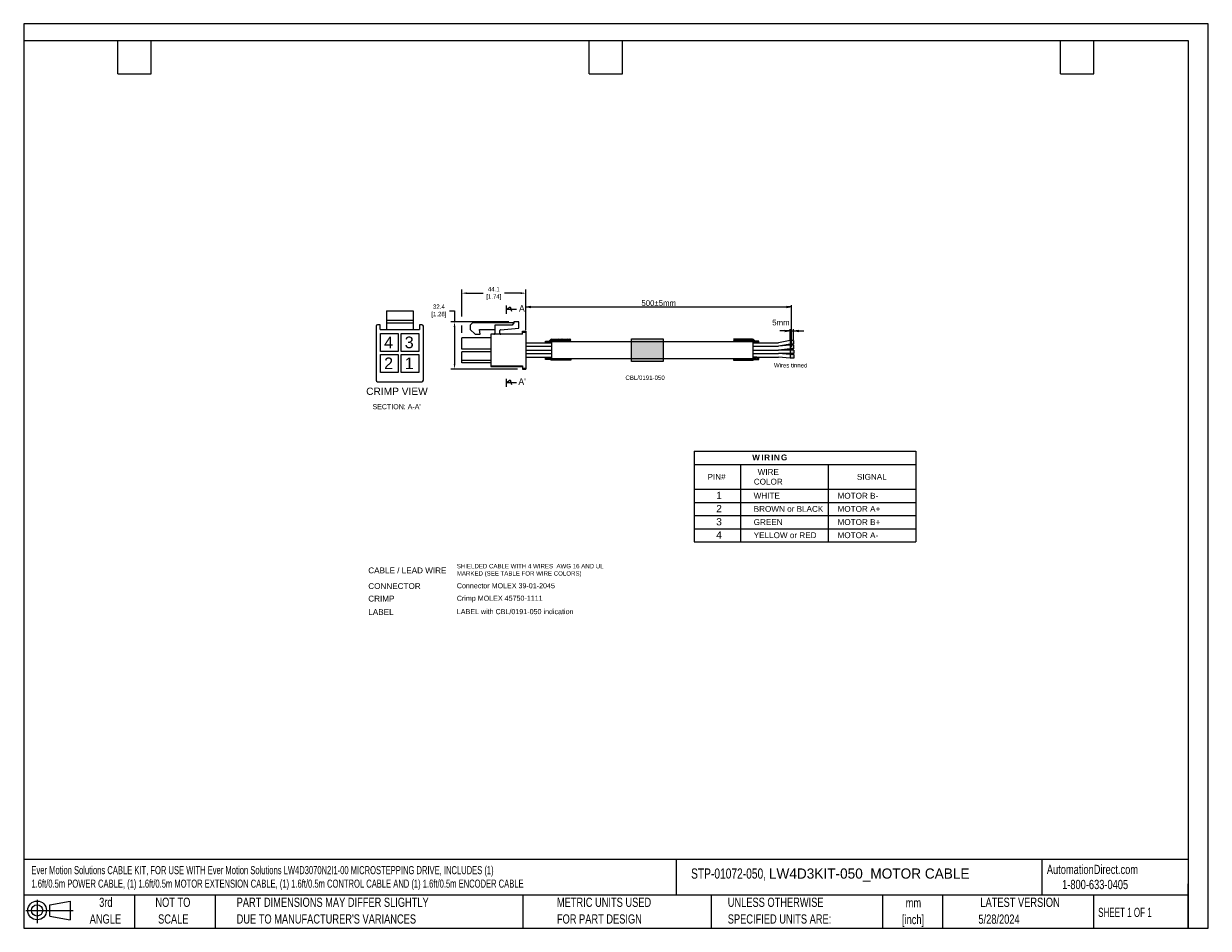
# Model space of a CAD drawing. Header units: inches. Extents: x 0 to 814, y 0 to 621.
import ezdxf

# ---------------------------------------------------------------- set-up
doc = ezdxf.new("R2010")
doc.units = ezdxf.units.IN
doc.header["$LTSCALE"] = 10
doc.header["$MEASUREMENT"] = 0
for name, color, linetype in [('DIMENSIONS', 140, 'Continuous'), ('SLD-0', 179, 'Continuous'), ('TEXT', 140, 'Continuous')]:
    doc.layers.add(name, color=color, linetype=linetype)
doc.styles.add('SLDTEXTSTYLE0', font='TXT', dxfattribs={"width": 0.75})
doc.styles.add('SLDTEXTSTYLE1', font='TXT', dxfattribs={"width": 0.65})
doc.dimstyles.new('\\M+5B8B1\\M+5B1BE ISO-25', dxfattribs={"dimtxt": 2.5, "dimasz": 2.5, "dimexe": 1.25, "dimexo": 0.625, "dimtad": 1, "dimdsep": 46, "dimtxsty": 'Standard', "dimblk": 'OPEN', "dimcen": 2.5, "dimclrd": 256, "dimclre": 256, "dimclrt": 256, "dimaunit": 1, "dimadec": 1, "dimazin": 0, "dimtp": 0.2, "dimtm": 0.2, "dimtfac": 1, "dimtmove": 1, "dimatfit": 3, "dimldrblk": 'OPEN', "dimfxl": 0, "dimtolj": 1, "dimlwd": -1, "dimarcsym": 0})
doc.dimstyles.get("Standard").update_dxf_attribs({"dimtxt": 6, "dimasz": 6.5, "dimexe": 2.5, "dimexo": 3.5, "dimgap": 1.25, "dimtad": 0, "dimtih": 1, "dimtoh": 1, "dimdec": 1, "dimzin": 0, "dimdsep": 46, "dimtxsty": 'Standard', "dimcen": 0, "dimadec": 0, "dimazin": 0, "dimtfac": 1, "dimtdec": 1, "dimtofl": 0, "dimtmove": 0, "dimatfit": 3, "dimfxl": 0, "dimtolj": 1, "dimtzin": 0, "dimarcsym": 0})

# ---------------------------------------------------------------- blocks, each defined once
blk = doc.blocks.new('Block11')
at = {"color": 7, "linetype": 'Continuous', "lineweight": 18}
for p, q in [((0, 8.65), (32.62, 8.65)), ((7.77, 15.93), (7.77, 0)), ((16.44, 12.5), (30.53, 15.1)), ((16.44, 4.79), (16.44, 12.5)), ((30.53, 15.1), (30.53, 2.19)), ((16.44, 4.79), (30.53, 2.19))]:
    blk.add_line(p, q, dxfattribs=at)
for radius in [6.45, 3.86]:
    blk.add_circle((7.77, 8.65), radius, dxfattribs=at)
blk = doc.blocks.new('Block12')
at = {"color": 7, "linetype": 'Continuous'}
blk.add_blockref('Block11', (0, 0), dxfattribs=at)
blk = doc.blocks.new('SW_NOTE_0_1')
at = {"layer": 'TEXT', "color": 0, "char_height": 6.35, "attachment_point": 2, "style": 'SLDTEXTSTYLE0'}
for s, insert in [('mm', (8.53, 8.19)), ('[inch]', (8.28, -3.28))]:
    blk.add_mtext(s, dxfattribs=dict(at, insert=insert))
blk = doc.blocks.new('SW_NOTE_0_2')
at = {"layer": 'TEXT', "color": 0, "char_height": 6.35, "attachment_point": 1, "style": 'SLDTEXTSTYLE0'}
for s, insert in [('UNLESS OTHERWISE', (0, 8.19)), ('SPECIFIED UNITS ARE:', (0, -3.28))]:
    blk.add_mtext(s, dxfattribs=dict(at, insert=insert))
blk = doc.blocks.new('SW_NOTE_0_3')
at = {"layer": 'TEXT', "color": 0, "char_height": 6.35, "attachment_point": 1, "style": 'SLDTEXTSTYLE0'}
for s, insert in [('PART DIMENSIONS MAY DIFFER SLIGHTLY', (0, 8.19)), ("DUE TO MANUFACTURER'S VARIANCES", (0, -3.28))]:
    blk.add_mtext(s, dxfattribs=dict(at, insert=insert))
blk = doc.blocks.new('SW_NOTE_0_4')
at = {"layer": 'TEXT', "color": 0, "char_height": 6.35, "attachment_point": 2, "style": 'SLDTEXTSTYLE0'}
for s, insert in [('NOT TO', (15.78, 8.19)), ('SCALE', (16.06, -3.28))]:
    blk.add_mtext(s, dxfattribs=dict(at, insert=insert))
blk = doc.blocks.new('SW_NOTE_0_5')
at = {"layer": 'TEXT', "color": 0, "char_height": 6.35, "attachment_point": 2, "style": 'SLDTEXTSTYLE0'}
for s, insert in [('3rd', (6.95, 8.19)), ('ANGLE', (6.65, -3.28))]:
    blk.add_mtext(s, dxfattribs=dict(at, insert=insert))
blk = doc.blocks.new('SW_NOTE_0_6')
at = {"layer": 'TEXT', "color": 0, "char_height": 6.35, "attachment_point": 1, "style": 'SLDTEXTSTYLE0'}
for s, insert in [('METRIC UNITS USED', (0, 8.19)), ('FOR PART DESIGN', (0, -3.28))]:
    blk.add_mtext(s, dxfattribs=dict(at, insert=insert))
blk = doc.blocks.new('*D33')
at = {"layer": 'DEFPOINTS', "color": 0}
for p in [(336.74, 416.44), (296.04, 384.04), (342.82, 384.04)]:
    blk.add_point(p, dxfattribs=at)
at = {"layer": 'TEXT', "color": 0, "lineweight": -2}
for p, q in [((292.54, 424.11), (296.04, 424.11)), ((296.04, 424.11), (296.04, 416.44)), ((333.24, 416.44), (293.54, 416.44)), ((296.04, 412.94), (296.04, 387.54)), ((339.32, 384.04), (293.54, 384.04))]:
    blk.add_line(p, q, dxfattribs=at)
at = {"layer": 'TEXT', "color": 0}
for points in [[(295.45, 412.94), (296.62, 412.94), (296.04, 416.44)], [(295.45, 387.54), (296.62, 387.54), (296.04, 384.04)]]:
    blk.add_solid(points, dxfattribs=at)
at = {"layer": 'TEXT', "color": 0, "lineweight": 15, "char_height": 3, "attachment_point": 5}
for s, insert in [('\\A1;32.4', (285.29, 426.86)), ('\\A1;[1.28]', (285.29, 421.36))]:
    blk.add_mtext(s, dxfattribs=dict(at, insert=insert))
blk = doc.blocks.new('*D35')
at = {"layer": 'DEFPOINTS', "color": 0}
for p in [(300.97, 436.13), (345.07, 410.14), (300.97, 405.41)]:
    blk.add_point(p, dxfattribs=at)
at = {"layer": 'TEXT', "color": 0, "lineweight": -2}
for p, q in [((300.97, 420.21), (300.97, 438.63)), ((304.47, 436.13), (315.77, 436.13)), ((341.57, 436.13), (330.27, 436.13)), ((345.07, 413.64), (345.07, 438.63)), ((300.97, 408.91), (300.97, 414))]:
    blk.add_line(p, q, dxfattribs=at)
at = {"layer": 'TEXT', "color": 0}
for points in [[(304.47, 436.72), (304.47, 435.55), (300.97, 436.13)], [(341.57, 436.72), (341.57, 435.55), (345.07, 436.13)]]:
    blk.add_solid(points, dxfattribs=at)
at = {"layer": 'TEXT', "color": 0, "lineweight": 15, "char_height": 3, "attachment_point": 5}
for s, insert in [('\\A1;44.1', (323.02, 438.88)), ('\\A1;[1.74]', (323.02, 433.38))]:
    blk.add_mtext(s, dxfattribs=dict(at, insert=insert))
blk = doc.blocks.new('_OPEN')
at = {"color": 0, "linetype": 'ByBlock'}
for p, q in [((-1, 0.17), (0, 0)), ((0, 0), (-1, -0.17)), ((0, 0), (-1, 0))]:
    blk.add_line(p, q, dxfattribs=at)
blk = doc.blocks.new('*D36')
at = {"layer": 'DEFPOINTS', "color": 0}
for p in [(527.6, 426.69), (345.07, 410.14), (527.6, 398.37)]:
    blk.add_point(p, dxfattribs=at)
at = {"layer": 'TEXT', "lineweight": -2}
for p, q in [((345.07, 410.76), (345.07, 427.94)), ((527.6, 398.99), (527.6, 427.94))]:
    blk.add_line(p, q, dxfattribs=at)
at = {"layer": 'TEXT'}
blk.add_line((348.57, 426.69), (524.1, 426.69), dxfattribs=at)
at = {"layer": 'TEXT', "xscale": 3.5, "yscale": 3.5, "zscale": 3.5, "rotation": 180}
blk.add_blockref('_OPEN', (345.07, 426.69), dxfattribs=at)
at = {"layer": 'TEXT', "xscale": 3.5, "yscale": 3.5, "zscale": 3.5}
blk.add_blockref('_OPEN', (527.6, 426.69), dxfattribs=at)
at = {"layer": 'TEXT', "lineweight": 15, "insert": (436.34, 429.31), "char_height": 4, "attachment_point": 5}
blk.add_mtext('\\A1;500%%P5mm', dxfattribs=at)
blk = doc.blocks.new('*D37')
at = {"layer": 'DEFPOINTS', "color": 0}
for p in [(529.05, 410.17), (526.55, 403.58), (529.05, 403.58)]:
    blk.add_point(p, dxfattribs=at)
at = {"layer": 'TEXT'}
for p, q in [((523.05, 410.17), (519.55, 410.17)), ((526.55, 410.17), (529.05, 410.17)), ((532.55, 410.17), (536.05, 410.17))]:
    blk.add_line(p, q, dxfattribs=at)
at = {"layer": 'TEXT', "lineweight": -2}
for p, q in [((526.55, 404.2), (526.55, 411.42)), ((529.05, 404.2), (529.05, 411.42))]:
    blk.add_line(p, q, dxfattribs=at)
at = {"layer": 'TEXT', "xscale": 3.5, "yscale": 3.5, "zscale": 3.5}
blk.add_blockref('_OPEN', (526.55, 410.17), dxfattribs=at)
at = {"layer": 'TEXT', "xscale": 3.5, "yscale": 3.5, "zscale": 3.5, "rotation": 180}
blk.add_blockref('_OPEN', (529.05, 410.17), dxfattribs=at)
at = {"layer": 'TEXT', "lineweight": 15, "insert": (520.27, 415.96), "char_height": 4, "attachment_point": 5}
blk.add_mtext('\\A1;5mm', dxfattribs=at)

msp = doc.modelspace()

# ---------------------------------------------------------------- hatches: boundary and pattern name
at = {"lineweight": 15}
h = msp.add_hatch(dxfattribs=at)
h.set_pattern_fill('ANSI31', color=256, scale=0.24, angle=180)
h.set_pattern_definition([(135, (678.2582, -88.766), (0.5388154, 0.5388154), [])])
h.paths.add_polyline_path([(362.74, 402.88), (362.74, 402.08), (360.25, 402.08, -0.092638), (358.51, 402.4), (358.51, 403.27), (360.74, 403.27, 0.282787), (361.81, 403.92, -0.282787), (362.89, 404.58), (375.85, 404.58), (375.85, 402.88)])
h.paths.add_polyline_path([(358.51, 391.93, -0.076349), (359.95, 392.15), (362.74, 392.15), (362.74, 391.29), (375.85, 391.29), (375.85, 390.2), (362.89, 390.2, -0.186059), (362.08, 390.51), (358.51, 390.51)])
msp.add_hatch(color=256, dxfattribs=at).paths.add_polyline_path([(417.69, 404.77), (439.42, 404.77), (439.42, 389.2), (417.69, 389.2)])
h = msp.add_hatch(dxfattribs=at)
h.set_pattern_fill('ANSI31', color=256, scale=0.24)
h.set_pattern_definition([(45, (185.41034, -88.766), (-0.5388154, 0.5388154), [])])
h.paths.add_polyline_path([(500.93, 402.88), (500.93, 402.08), (503.42, 402.08, 0.092638), (505.16, 402.4), (505.16, 403.27), (502.92, 403.27, -0.282787), (501.85, 403.92, 0.282787), (500.78, 404.58), (487.82, 404.58), (487.82, 402.88)])
h.paths.add_polyline_path([(505.16, 391.93, 0.076349), (503.72, 392.15), (500.93, 392.15), (500.93, 391.29), (487.82, 391.29), (487.82, 390.2), (500.78, 390.2, 0.186059), (501.59, 390.51), (505.16, 390.51)])
h = msp.add_hatch(color=256, dxfattribs=at)
h.paths.add_polyline_path([(526.56, 391.4), (529.06, 391.4), (529.06, 393.97), (526.56, 393.97)])
h.paths.add_polyline_path([(529.05, 400.39), (526.55, 400.39), (526.55, 397.84), (529.05, 397.84)])
h.paths.add_polyline_path([(529.06, 397.09), (526.56, 397.09), (526.56, 394.72), (529.06, 394.72)])
h.paths.add_polyline_path([(529.05, 403.58), (526.55, 403.58), (526.57, 401.14), (529.05, 401.13)])

# ---------------------------------------------------------------- linework, layer by layer
for p, q in [((249.29, 423.93), (267.51, 423.93)), ((249.29, 423.93), (249.29, 411.1)), ((267.51, 423.93), (267.51, 411.1)), ((249.29, 417.52), (267.51, 417.52)), ((249.29, 415.83), (267.51, 415.83)), ((308.39, 415.76), (306.82, 414.19)), ((336.74, 415.76), (308.39, 415.76)), ((336.74, 415.76), (335.62, 414.19)), ((340.12, 416.44), (336.74, 416.44)), ((336.74, 416.44), (336.74, 415.76)), ((340.12, 412.13), (340.12, 416.44)), ((242.2, 413.47), (242.2, 376.34)), ((244.9, 414.48), (243.21, 414.48)), ((244.9, 411.1), (244.9, 414.48)), ((244.9, 411.1), (271.9, 411.1)), ((245.24, 396.09), (245.24, 408.4)), ((245.24, 408.4), (257.39, 408.4)), ((257.39, 408.4), (257.39, 396.09)), ((259.41, 396.09), (259.41, 408.4)), ((259.41, 408.4), (271.56, 408.4)), ((271.56, 408.4), (271.56, 396.09)), ((273.59, 414.48), (271.9, 414.48)), ((271.9, 414.48), (271.9, 411.1)), ((274.6, 376.34), (274.6, 413.47)), ((306.82, 414.19), (306.82, 411.26)), ((306.82, 411.26), (310.19, 407.89)), ((310.19, 407.89), (313.57, 407.89)), ((313.27, 411.26), (323.81, 411.26)), ((313.57, 407.89), (313.27, 411.26)), ((342.82, 407.89), (320.99, 407.89)), ((320.99, 407.89), (320.99, 385.72)), ((335.62, 414.19), (323.81, 414.19)), ((323.81, 414.19), (323.81, 408.56)), ((327.18, 408.56), (327.18, 410.59)), ((327.59, 411.03), (340.12, 412.13)), ((342.82, 407.89), (342.82, 410.14)), ((342.82, 410.14), (345.07, 410.14)), ((342.82, 409.46), (345.07, 409.46)), ((345.07, 410.14), (345.07, 384.04)), ((320.99, 405.41), (300.97, 405.41)), ((300.97, 397.76), (300.97, 405.41)), ((345.07, 402.08), (362.74, 402.08)), ((345.07, 399.64), (362.74, 399.64)), ((358.51, 403.27), (360.74, 403.27)), ((360.25, 402.08), (362.74, 402.08)), ((362.74, 402.88), (500.93, 402.88)), ((362.74, 402.88), (362.74, 391.29)), ((362.74, 402.88), (362.74, 391.29)), ((362.89, 404.58), (375.85, 404.58)), ((500.78, 404.58), (487.82, 404.58)), ((500.93, 402.88), (500.93, 391.29)), ((500.93, 402.88), (500.93, 391.29)), ((503.42, 402.08), (500.93, 402.08)), ((500.93, 402.08), (518.6, 402.08)), ((500.93, 399.64), (518.6, 399.64)), ((505.16, 403.27), (502.92, 403.27)), ((526.55, 403.58), (518.6, 402.08)), ((526.55, 400.39), (518.6, 399.64)), ((526.57, 401.14), (518.62, 399.64)), ((529.05, 403.58), (526.55, 403.58)), ((526.55, 403.58), (526.57, 401.13)), ((529.05, 400.39), (526.55, 400.39)), ((526.55, 400.39), (526.55, 397.83)), ((529.07, 401.13), (526.57, 401.13)), ((529.05, 403.58), (529.05, 401.13)), ((529.05, 400.39), (529.05, 397.83)), ((257.39, 396.09), (245.24, 396.09)), ((245.24, 381.74), (245.24, 394.06)), ((245.24, 394.06), (257.39, 394.06)), ((257.39, 394.06), (257.39, 381.74)), ((271.56, 396.09), (259.41, 396.09)), ((259.41, 381.74), (259.41, 394.06)), ((259.41, 394.06), (271.56, 394.06)), ((271.56, 394.06), (271.56, 381.74)), ((320.99, 397.76), (300.97, 397.76)), ((320.99, 395.96), (300.97, 395.96)), ((300.97, 388.31), (300.97, 395.96)), ((345.07, 397.09), (362.74, 397.09)), ((345.07, 394.72), (362.74, 394.72)), ((345.07, 392.15), (362.74, 392.15)), ((359.95, 392.15), (362.74, 392.15)), ((362.74, 391.29), (500.93, 391.29)), ((500.93, 397.09), (518.6, 397.09)), ((500.93, 394.72), (518.6, 394.72)), ((503.72, 392.15), (500.93, 392.15)), ((500.93, 392.15), (518.6, 392.15)), ((526.55, 397.84), (518.6, 397.09)), ((526.56, 397.09), (518.6, 397.09)), ((526.56, 394.72), (518.6, 394.72)), ((526.56, 393.97), (518.6, 394.72)), ((526.56, 391.4), (518.6, 392.15)), ((529.05, 397.84), (526.55, 397.84)), ((529.06, 397.09), (526.56, 397.09)), ((526.56, 397.09), (526.56, 394.72)), ((529.06, 394.72), (526.56, 394.72)), ((529.09, 393.97), (526.56, 393.97)), ((526.56, 393.97), (526.56, 391.4)), ((529.06, 391.4), (526.56, 391.4)), ((529.06, 397.09), (529.06, 394.72)), ((529.06, 393.97), (529.06, 391.4)), ((320.99, 390), (300.97, 390)), ((320.99, 388.31), (300.97, 388.31)), ((320.99, 386.29), (342.82, 386.29)), ((320.99, 385.72), (342.82, 385.72)), ((342.82, 386.29), (342.82, 384.04)), ((342.82, 384.71), (345.07, 384.71)), ((342.82, 384.04), (345.07, 384.04)), ((243.21, 375.33), (273.59, 375.33)), ((257.39, 381.74), (245.24, 381.74)), ((271.56, 381.74), (259.41, 381.74))]:
    msp.add_line(p, q, dxfattribs=at)
for p, q in [((331.49, 427.68), (331.49, 422.02)), ((331.49, 424.85), (334.32, 426.81)), ((338.67, 424.85), (331.49, 424.85)), ((334.32, 426.81), (335.19, 423.76)), ((331.49, 377.4), (331.49, 371.75)), ((331.49, 374.58), (334.32, 376.53)), ((338.67, 374.58), (331.49, 374.58)), ((334.32, 376.53), (335.19, 373.49))]:
    msp.add_line(p, q)
for points in [[(358.51, 402.4), (358.51, 403.27)], [(505.16, 402.4), (505.16, 403.27)], [(358.51, 390.51), (358.51, 391.93)], [(505.16, 390.51), (505.16, 391.93)]]:
    msp.add_lwpolyline(points, dxfattribs=at)
msp.add_lwpolyline([(417.69, 404.77), (439.42, 404.77), (439.42, 389.2), (417.69, 389.2)], close=True, dxfattribs=at)
for points in [[(375.85, 391.29), (375.85, 390.2), (362.89, 390.2, -0.129287), (362.29, 390.35, 0.129287), (361.7, 390.51), (358.51, 390.51)], [(487.82, 391.29), (487.82, 390.2), (500.78, 390.2, 0.129287), (501.37, 390.35, -0.129287), (501.96, 390.51), (505.16, 390.51)]]:
    msp.add_lwpolyline(points, format="xyb", dxfattribs=at)
for centre, radius, start, end in [((243.21, 413.47), 1.01, 90, 180), ((273.59, 413.47), 1.01, 0, 90), ((323.13, 408.56), 0.675, 270, 0), ((327.63, 410.59), 0.45, 95, 180), ((327.86, 408.56), 0.675, 180, 270), ((360.74, 404.47), 1.2, 270, 333.16077), ((362.89, 403.38), 1.2, 90, 153.16077), ((500.78, 403.38), 1.2, 26.83923, 90), ((502.92, 404.47), 1.2, 206.83923, 270), ((243.21, 376.34), 1.01, 180, 270), ((273.59, 376.34), 1.01, 270, 0)]:
    msp.add_arc(centre, radius, start, end, dxfattribs=at)
at = {"layer": 'DEFPOINTS'}
msp.add_lwpolyline([(0, 0), (813.96, 0), (813.96, 621.17), (0, 621.17)], close=True, dxfattribs=at)
at = {"layer": 'TEXT'}
for p, q in [((0, 609.6), (800.1, 609.6)), ((0, 609.6), (0, 0)), ((64.77, 586.74), (64.77, 609.6)), ((87.63, 586.74), (87.63, 609.6)), ((388.62, 586.74), (388.62, 609.6)), ((411.48, 586.74), (411.48, 609.6)), ((712.47, 586.74), (712.47, 609.6)), ((735.33, 586.74), (735.33, 609.6)), ((800.1, 609.6), (800.1, 0)), ((64.77, 586.74), (87.63, 586.74)), ((388.62, 586.74), (411.48, 586.74)), ((712.47, 586.74), (735.33, 586.74)), ((800.1, 47.33), (0, 47.33)), ((448.23, 47.33), (448.23, 22.86)), ((699.68, 47.33), (699.68, 22.86)), ((800.1, 0), (800.1, 30.48)), ((800.1, 22.86), (0, 22.86)), ((76.2, 22.86), (76.2, 0)), ((131.58, 22.86), (131.58, 0)), ((342.89, 22.86), (342.89, 0)), ((472.29, 22.86), (472.29, 0)), ((590.02, 22.86), (590.02, 0)), ((631.39, 22.86), (631.39, 0)), ((735, 22.86), (735, 0)), ((0, 0), (800.1, 0))]:
    msp.add_line(p, q, dxfattribs=at)
at = {"layer": 'TEXT', "lineweight": 15}
for p, q in [((460.79, 327.53), (460.79, 265.34)), ((460.79, 327.53), (613.08, 327.53)), ((613.08, 327.53), (613.08, 265.34)), ((460.79, 318.49), (491.41, 318.49)), ((491.41, 318.49), (613.08, 318.49)), ((492.47, 318.49), (492.47, 265.34)), ((552.78, 318.49), (552.78, 265.34)), ((552.78, 318.49), (552.78, 265.34)), ((460.79, 301.49), (613.08, 301.49)), ((460.79, 292.46), (613.08, 292.46)), ((460.79, 283.42), (613.08, 283.42)), ((460.79, 274.38), (613.08, 274.38)), ((460.79, 265.34), (613.08, 265.34))]:
    msp.add_line(p, q, dxfattribs=at)

# ---------------------------------------------------------------- block references
at = {"layer": 'TEXT'}
for name, p in [('Block12', (1.46, 3.61)), ('SW_NOTE_0_5', (49.49, 12.86)), ('SW_NOTE_0_4', (86.72, 12.86)), ('SW_NOTE_0_3', (146.31, 12.86)), ('SW_NOTE_0_6', (366.39, 12.86)), ('SW_NOTE_0_2', (483.77, 12.86)), ('SW_NOTE_0_1', (602.81, 12.47))]:
    msp.add_blockref(name, p, dxfattribs=at)

# ---------------------------------------------------------------- texts
at = {"lineweight": 15}
for s, insert, char_height, width, attachment_point in [('\\fArial|b0|i0;\\H8;4', (250.72, 402.29), 5, 25.2285, 5), ('\\fArial|b0|i0;\\H8;3', (264.89, 402.29), 5, 25.2285, 5), ('\\fArial|b0|i0;\\H8;2', (250.72, 387.95), 5, 25.2285, 5), ('\\fArial|b0|i0;\\H8;1', (264.89, 387.95), 5, 25.2285, 5), ('\\fArial|b0|i0;CBL/0191-050', (413.46, 379.57), 3, 24.9864, 1)]:
    msp.add_mtext(s, dxfattribs=dict(at, insert=insert, char_height=char_height, width=width, attachment_point=attachment_point))
at = {"layer": 'DIMENSIONS', "char_height": 3.5}
for insert, attachment_point in [((98.61, 112.42), 6), ((130.2, 112.22), 4)]:
    msp.add_mtext('\\A1;', dxfattribs=dict(at, insert=insert, attachment_point=attachment_point))
at = {"layer": 'SLD-0', "color": 0, "char_height": 6.35, "attachment_point": 1, "style": 'SLDTEXTSTYLE0'}
for s, insert in [('AutomationDirect.com', (703.03, 43.58)), ('1-800-633-0405', (713.52, 33.26))]:
    msp.add_mtext(s, dxfattribs=dict(at, insert=insert))
at = {"layer": 'TEXT', "attachment_point": 1}
for s, width, heights, insert, char_height in [('A', 11.7917, [0], (340.3, 427.91), 4.5), ("A'", 11.7917, [0], (339.89, 377.6), 4.5), ("SECTION: A-A'", 52.6133, [6], (239.68, 359.94), 3.5)]:
    msp.add_mtext_dynamic_manual_height_columns(s, width=width, gutter_width=42.33, heights=heights, dxfattribs=dict(at, insert=insert, char_height=char_height))
at = {"layer": 'TEXT', "lineweight": 15, "insert": (515.5, 388.09), "char_height": 3, "attachment_point": 1}
msp.add_mtext('Wires tinned', dxfattribs=at)
at = {"layer": 'TEXT', "lineweight": 15}
for s, insert, char_height, width, attachment_point in [('{\\fArial|b0|i0|c0|p34;CRIMP VIEW}', (256.47, 371.25), 5, 48.6242, 2), ('\\fArial|b1|i0;\\T1.200000;WIRING', (500.58, 325.34), 4, 50, 1), ('{\\fArial|b0|i0|c0|p34;    PIN#}', (472.99, 309.99), 4, 39.4386, 5), ('\\fArial|b0|i0;WIRE\\PCOLOR', (511.61, 309.99), 4, 41.7826, 5), ('{\\fArial|b0|i0|c0|p34;   SIGNAL}', (580.43, 309.99), 4, 39.4386, 5), ('\\fArial|b0|i0;1', (477.8, 297.23), 5, 25.2285, 5), ('\\fArial|b0|i0;WHITE', (501.59, 299.03), 4, 29.419, 1), ('{\\fArial|b0|i0|c0|p34;MOTOR B-}', (559.22, 299.03), 4, 29.419, 1), ('\\fArial|b0|i0;2', (477.8, 288.19), 5, 25.2285, 5), ('\\fArial|b0|i0;BROWN or BLACK', (501.59, 289.99), 4, 61.2842, 1), ('{\\fArial|b0|i0|c0|p34;MOTOR A+}', (559.22, 289.99), 4, 61.2842, 1), ('\\fArial|b0|i0;3', (477.8, 279.15), 5, 25.2285, 5), ('\\fArial|b0|i0;GREEN', (501.59, 280.95), 4, 29.419, 1), ('{\\fArial|b0|i0|c0|p34;MOTOR B+}', (559.22, 280.95), 4, 29.419, 1), ('\\fArial|b0|i0;4', (477.8, 270.11), 5, 25.2285, 5), ('\\fArial|b0|i0;YELLOW or RED', (501.59, 271.91), 4, 61.2842, 1), ('{\\fArial|b0|i0|c0|p34;MOTOR A-}', (559.22, 271.91), 4, 61.2842, 1), ('\\fArial|b0|i0;CABLE / LEAD WIRE', (236.77, 247.76), 4, 55.3714, 1), ('{\\fArial|b0|i0;SHIELDED CABLE WITH 4 WIRES  AWG 16 AND UL MARKED (SEE TABLE FOR WIRE COLORS)}\\P  ', (297.61, 250.19), 3, 101.9497, 1), ('\\fArial|b0|i0;CONNECTOR', (236.77, 236.97), 4, 43.7405, 1), ('\\fArial|b0|i0;Connector MOLEX 39-01-2045', (297.61, 236.97), 3.5, 101.9497, 1), ('\\fArial|b0|i0;CRIMP', (236.77, 228.39), 4, 43.7405, 1), ('\\fArial|b0|i0;Crimp MOLEX 45750-1111', (297.61, 228.39), 3.5, 101.9497, 1), ('\\fArial|b0|i0;LABEL', (236.77, 219.21), 4, 43.7405, 1), ('{\\fArial|b0|i0;LABEL with CBL/0191-050 indication}  ', (297.61, 219.21), 3.5, 101.9497, 1)]:
    msp.add_mtext(s, dxfattribs=dict(at, insert=insert, char_height=char_height, width=width, attachment_point=attachment_point))
at = {"layer": 'TEXT'}
for s, insert, char_height, attachment_point, style in [('{\\W0.7;Ever Motion Solutions CABLE KIT, FOR USE WITH Ever Motion Solutions LW4D3070N2I1-00 MICROSTEPPING DRIVE, INCLUDES (1)\\P1.6ft/0.5m POWER CABLE, (1) 1.6ft/0.5m MOTOR EXTENSION CABLE, (1) 1.6ft/0.5m CONTROL CABLE AND (1) 1.6ft/0.5m ENCODER CABLE}', (5.31, 42.73), 5.57052, 1, 'SLDTEXTSTYLE0'), ('STP-01072-050, {\\W1;LW4D3KIT-050_MOTOR CABLE}', (458.57, 41.1), 7, 1, 'SLDTEXTSTYLE0'), ('LATEST VERSION', (684.61, 21.04), 6.35, 2, 'SLDTEXTSTYLE0'), ('5/28/2024', (670.17, 9.46), 6.35, 2, 'SLDTEXTSTYLE0'), ('SHEET 1 OF 1', (738.27, 14.1), 6.35, 1, 'SLDTEXTSTYLE1')]:
    msp.add_mtext(s, dxfattribs=dict(at, insert=insert, char_height=char_height, attachment_point=attachment_point, style=style))

# ---------------------------------------------------------------- dimensions: what is measured, and where the dimension line sits
at = {"layer": 'TEXT', "lineweight": 15}
dim = msp.add_linear_dim(base=(300.97, 436.13), p1=(345.07, 410.14), p2=(300.97, 405.41), dimstyle='Standard', override={"dimtxt": 3, "dimasz": 3.5, "dimpost": '\\X'}, dxfattribs=at)
dim.commit()
dim.dimension.update_dxf_attribs({"geometry": '*D35', "text_midpoint": (323.02, 436.13), "dimtype": 160})
dim = msp.add_linear_dim(base=(527.6, 426.69), p1=(345.07, 410.14), p2=(527.6, 398.37), text='500%%P5mm', dimstyle='\\M+5B8B1\\M+5B1BE ISO-25', override={"dimtxt": 4, "dimasz": 3.5, "dimdec": 0, "dimtol": 1, "dimlim": 0, "dimtp": 10, "dimtm": 10, "dimtdec": 0}, dxfattribs=at)
dim.commit()
dim.dimension.update_dxf_attribs({"geometry": '*D36', "text_midpoint": (436.34, 429.31)})
dim = msp.add_linear_dim(base=(296.04, 384.04), p1=(336.74, 416.44), p2=(342.82, 384.04), angle=90, dimstyle='Standard', override={"dimtxt": 3, "dimasz": 3.5, "dimpost": '\\X', "dimtmove": 1}, dxfattribs=at)
dim.commit()
dim.dimension.update_dxf_attribs({"geometry": '*D33', "text_midpoint": (289.03, 424.11), "dimtype": 160})
dim = msp.add_linear_dim(base=(529.05, 410.17), p1=(526.55, 403.58), p2=(529.05, 403.58), text='5mm', dimstyle='\\M+5B8B1\\M+5B1BE ISO-25', override={"dimtxt": 4, "dimasz": 3.5, "dimdec": 0, "dimtol": 1, "dimlim": 0, "dimtp": 10, "dimtm": 10, "dimtdec": 0}, dxfattribs=at)
dim.commit()
dim.dimension.update_dxf_attribs({"geometry": '*D37', "text_midpoint": (520.27, 413.34), "dimtype": 160})

doc.saveas('drawing.dxf')
